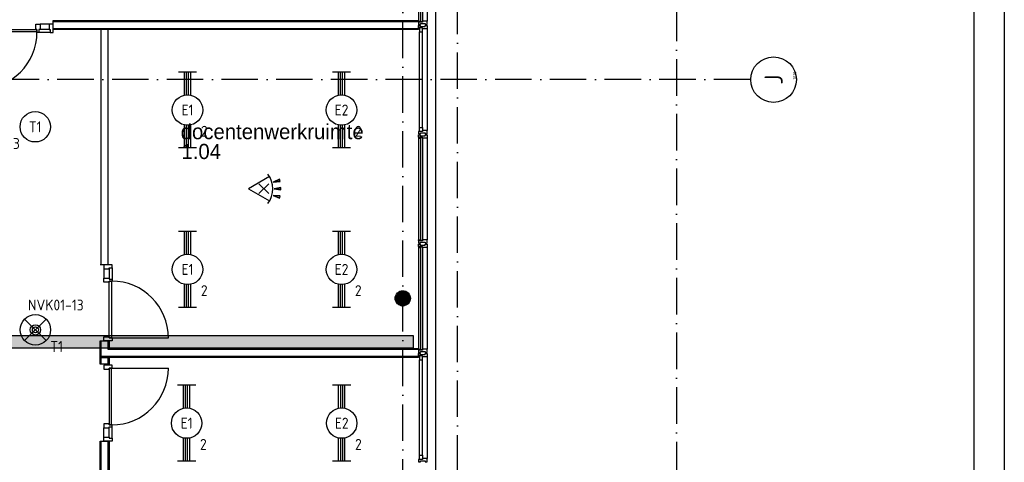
# Model space of a CAD drawing. Header units: millimetres. Extents: x 84333 to 240712, y -2244 to 84291.
# Tile 86 of 88: x 224518 to 240712, y 60476 to 67764. Entities that reach past the tile are written whole.
import ezdxf
from ezdxf.enums import TextEntityAlignment as Align

# ---------------------------------------------------------------- set-up
doc = ezdxf.new("R2010")
doc.units = ezdxf.units.MM
doc.header["$LTSCALE"] = 100
doc.linetypes.add('DASHDOT', pattern=[9, 6, -1.5, 0, -1.5])
doc.layers.get('0').update_dxf_attribs({"linetype": 'CONTINUOUS'})
for name, color, linetype in [('AFDELING', 4, 'CONTINUOUS'), ('AL$7----_STRAMIEN', 1, 'DASHDOT'), ('AL21----_BUITENWAND', 4, 'CONTINUOUS'), ('AL22----_BINNENWAND', 7, 'CONTINUOUS'), ('AL28----_KONSTRUKTIE', 3, 'CONTINUOUS'), ('AL31----_BUITENKOZ', 7, 'CONTINUOUS'), ('AL32----_BINNENKOZ', 7, 'CONTINUOUS'), ('AL32----_DRAAIRICHTING', 1, 'CONTINUOUS'), ('ALN-----_BLOCKNAAM', 2, 'CONTINUOUS'), ('ALXAA---_GEWBETON', 12, 'CONTINUOUS'), ('ALXOU---_GLAS', 7, 'CONTINUOUS'), ('BOUW', 8, 'CONTINUOUS'), ('EB63101-_ATTRIB', 2, 'CONTINUOUS'), ('EB63501-_ATTRIB', 2, 'CONTINUOUS'), ('EL63101-_LICHT-ARM', 3, 'CONTINUOUS'), ('EL63501-_NOODVRL-ARM', 3, 'CONTINUOUS'), ('EL6441--_DATACOM', 3, 'CONTINUOUS'), ('EL6521--_BEWAKING', 3, 'CONTINUOUS'), ('KABELGGOOT1', 8, 'CONTINUOUS'), ('LIJN025', 10, 'CONTINUOUS'), ('LIJN050', 90, 'CONTINUOUS'), ('TEKST25', 10, 'CONTINUOUS'), ('TEKST35', 50, 'CONTINUOUS'), ('TEKST50', 90, 'CONTINUOUS')]:
    doc.layers.add(name, color=color, linetype=linetype)
doc.styles.add('1_8', font='ISO', dxfattribs={"height": 1.8})
doc.styles.add('BURO-025', font='BUROFONT.shx', dxfattribs={"height": 250})
doc.styles.add('ISO', font='ISO.SHX')
doc.styles.add('ROMAND', font='romand')
doc.styles.get("Standard").update_dxf_attribs({"font": 'iso.shx'})
doc.styles.add('TECHNIC', font='technic_.ttf')

# ---------------------------------------------------------------- blocks, each defined once
blk = doc.blocks.new('A0-GE')
at = {"layer": 'LIJN025'}
blk.add_lwpolyline([(1500, 841), (1500, 0), (0, 0), (0, 841)], close=True, dxfattribs=at)
at = {"layer": 'LIJN050', "const_width": 0.2}
blk.add_lwpolyline([(1495, 836), (25, 836), (25, 5), (1495, 5)], close=True, dxfattribs=at)
at = {"layer": 'TEKST25', "style": 'ROMAND', "width": 2.899115}
blk.add_attdef('STATUS', text='', height=2.5, dxfattribs=at).set_placement((1454, 71.5), (1493, 71.5), align=Align.FIT)
at = {"layer": 'TEKST25', "style": 'ISO'}
for tag, p in [('E', (1455.25, 66)), ('NAAM-E', (1466.75, 66)), ('DATUM-E', (1485, 66)), ('D', (1455.25, 61)), ('NAAM-D', (1466.75, 61)), ('DATUM-D', (1485, 61)), ('C', (1455.25, 56)), ('NAAM-C', (1466.75, 56)), ('DATUM-C', (1485, 56)), ('B', (1455.25, 51)), ('NAAM-B', (1466.75, 51)), ('DATUM-B', (1485, 51)), ('A', (1455.25, 46)), ('NAAM-A', (1466.75, 46)), ('DATUM-A', (1485, 46))]:
    blk.add_attdef(tag, text='', height=2.5, dxfattribs=at).set_placement(p, align=Align.CENTER)
for tag, p in [('DATUM', (1332.75, 36.25)), ('SCHAAL', (1368, 36.25)), ('GETEKEND', (1398.25, 36.25)), ('GECONTOL.', (1433, 36.25)), ('FORMAAT', (1463.25, 28.25))]:
    blk.add_attdef(tag, p, '', height=2.5, dxfattribs=at)
at = {"layer": 'TEKST35', "style": 'ISO'}
for tag, p in [('PROJECT', (1334.5, 72.5)), ('PLAATS', (1334.5, 63.5)), ('INSTALLATIE-REGEL1', (1334.5, 52.5)), ('INSTALLATIE-REGEL2', (1334.5, 43.5))]:
    blk.add_attdef(tag, p, '', height=4, dxfattribs=at)
blk.add_attdef('PROJ.NR.', text='', height=4, dxfattribs=at).set_placement((1481, 23), align=Align.CENTER)
at = {"layer": 'TEKST50', "style": 'ISO'}
blk.add_attdef('FILE-NAAM', text='', height=5, dxfattribs=at).set_placement((1473.5, 7.5), align=Align.CENTER)
blk = doc.blocks.new('EJ3T20')
at = {"color": 0}
for p, q in [((-6.25, -1.5), (-6.25, 1.5)), ((-6.25, 0.52), (-2.44, 0.52)), ((-6.25, 0.17), (-2.49, 0.17)), ((2.44, 0.52), (6.25, 0.52)), ((2.49, 0.17), (6.25, 0.17)), ((6.25, -1.5), (6.25, 1.5)), ((-6.25, -0.17), (-2.49, -0.17)), ((-6.25, -0.52), (-2.44, -0.52)), ((2.44, -0.52), (6.25, -0.52)), ((2.49, -0.17), (6.25, -0.17))]:
    blk.add_line(p, q, dxfattribs=at)
blk.add_circle((0, 0), 2.5, dxfattribs=at)
at = {"color": 0, "style": '1_8'}
for tag, flags, p in [('SCHAK', 8, (3.5, 2.75)), ('A_CODE', 8, (0, 0)), ('GROEP', 8, (-3.5, -2.75)), ('KAST', 9, (3.5, -2.75))]:
    blk.add_attdef(tag, text='', height=1.8, dxfattribs=dict(at, flags=flags)).set_placement(p, align=Align.MIDDLE)
blk = doc.blocks.new('ES652116')
for p, q in [((-0.81, -0.81), (0.81, 0.81)), ((0.81, -0.81), (-0.81, 0.81)), ((1.56, 1.09), (2.62, 1.37)), ((1.7, 0), (2.8, 0)), ((1.56, -1.09), (2.62, -1.37))]:
    blk.add_line(p, q)
blk.add_lwpolyline([(0.96, 2), (-2.5, 0), (0.96, -2)])
for points in [[(2.67, 1.18), (2.57, 1.56), (1.56, 1.09)], [(2.8, -0.2), (2.8, 0.2), (1.7, 0)], [(2.57, -1.56), (2.67, -1.18), (1.56, -1.09)]]:
    blk.add_lwpolyline(points, close=True)
blk.add_arc((-2.5, 0), 4, 322.8192, 37.1808)
at = {"style": '1_8'}
for tag, flags, p in [('SCHAK', 8, (3, 5.5)), ('KAST', 9, (-3, 0.5)), ('M_CODE', 9, (0, 0)), ('DOEL', 9, (-3, -2)), ('GROEP', 9, (-3, -4.5))]:
    blk.add_attdef(tag, text='', height=1.8, dxfattribs=dict(at, flags=flags)).set_placement(p, align=Align.MIDDLE_CENTER)
at = {"style": '1_8', "flags": 8}
blk.add_attdef('CODE', text='', height=1.8, dxfattribs=at).set_placement((0, 0), align=Align.MIDDLE)
blk = doc.blocks.new('ES3G01')
at = {"color": 0}
for p, q in [((-1.77, 1.77), (1.77, -1.77)), ((1.77, 1.77), (-1.77, -1.77))]:
    blk.add_line(p, q, dxfattribs=at)
at = {"color": 6}
blk.add_lwpolyline([(1.77, -1.77), (1.75, -1.75)], dxfattribs=at)
blk.add_circle((0, 0), 2.5)
at = {"color": 0}
for radius in [0.85, 0.5]:
    blk.add_circle((0, 0), radius, dxfattribs=at)
at = {"color": 6, "style": '1_8'}
for tag, flags, p in [('A_CODE', 8, (-3.5, 2.75)), ('SCHAK', 8, (3.5, 2.75)), ('GROEP', 8, (-3.5, -2.75)), ('KAST', 9, (3.5, -2.75))]:
    blk.add_attdef(tag, text='', height=1.8, dxfattribs=dict(at, flags=flags)).set_placement(p, align=Align.MIDDLE)
blk = doc.blocks.new('ES3G00')
at = {"color": 0}
blk.add_circle((0, 0), 2.5, dxfattribs=at)
at = {"color": 0, "style": '1_8'}
for tag, flags, p in [('SCHAK', 8, (3.5, 2.75)), ('A_CODE', 8, (0, 0)), ('GROEP', 8, (-3.5, -2.75)), ('KAST', 9, (3.5, -2.75))]:
    blk.add_attdef(tag, text='', height=1.8, dxfattribs=dict(at, flags=flags)).set_placement(p, align=Align.MIDDLE)
blk = doc.blocks.new('1010')
at = {"layer": 'AL$7----_STRAMIEN', "color": 7, "linetype": 'Continuous'}
blk.add_circle((0, 750), 750, dxfattribs=at)
at = {"layer": 'AL$7----_STRAMIEN', "color": 3, "linetype": 'Continuous'}
blk.add_attdef('STR-NAAM', text='', height=600, rotation=360, dxfattribs=at).set_placement((0, 750), align=Align.MIDDLE)
at = {"layer": 'ALN-----_BLOCKNAAM', "linetype": 'Continuous'}
blk.add_text('1010', height=100, dxfattribs=at).set_placement((0, 0))
blk = doc.blocks.new('A$C13e6995e')
at = {"layer": 'KABELGGOOT1'}
h = blk.add_hatch(dxfattribs=at)
h.set_pattern_fill('DOTS', color=256, scale=40, style=0)
h.set_pattern_definition([(8e-14, (39793.956, 199192.7), (31.75, 63.5), [0, -63.5])])
h.paths.add_polyline_path([(146661, 64800), (139625, 64800), (139625, 64607), (146661, 64607)])
at = {"layer": 'AL$7----_STRAMIEN', "color": 1}
blk.add_line((150985, 79257), (150985, 42766), dxfattribs=at)
for points in [[(146485, 43272), (146485, 79257)], [(147385, 42766), (147385, 79257)], [(152204, 69020), (110185, 69020)]]:
    blk.add_lwpolyline(points, dxfattribs=at)
at = {"layer": 'AL21----_BUITENWAND', "color": 8}
blk.add_line((147025, 77960), (147025, 60340), dxfattribs=at)
at = {"layer": 'AL22----_BINNENWAND', "color": 8}
for p, q in [((140736, 69995), (146745, 69995)), ((140736, 69845), (140736, 69995)), ((146745, 69995), (146745, 69845)), ((146745, 69845), (140736, 69845)), ((141657, 65971), (141507, 65971)), ((141507, 64445), (141507, 64720)), ((141507, 64720), (141657, 64720)), ((141657, 64720), (141657, 64595)), ((141657, 64595), (146745, 64595)), ((146745, 64595), (146745, 64445)), ((146745, 64445), (141507, 64445)), ((141507, 64335), (141507, 64445)), ((141507, 64445), (141657, 64445)), ((141657, 64335), (141507, 64335)), ((141657, 64445), (141657, 64335)), ((141507, 59930), (141507, 63069)), ((141507, 63069), (141657, 63069)), ((141657, 63069), (141657, 60080))]:
    blk.add_line(p, q, dxfattribs=at)
at = {"layer": 'AL22----_BINNENWAND', "color": 8, "linetype": 'Continuous'}
for p, q in [((140736, 69980), (146745, 69980)), ((140736, 69860), (146745, 69860)), ((141522, 65971), (141522, 69845)), ((141642, 65971), (141642, 69845)), ((141522, 64460), (141522, 64720)), ((141642, 64580), (141642, 64720)), ((146745, 64460), (141522, 64460)), ((146745, 64580), (141642, 64580)), ((141522, 64335), (141522, 64445)), ((141642, 64335), (141642, 64445)), ((141522, 59945), (141522, 63069)), ((141642, 60065), (141642, 63069))]:
    blk.add_line(p, q, dxfattribs=at)
at = {"layer": 'AL28----_KONSTRUKTIE', "color": 8}
blk.add_circle((146485, 65420), 125, dxfattribs=at)
at = {"layer": 'AL31----_BUITENKOZ', "color": 8}
for p, q in [((146745, 71655), (146745, 69985)), ((146884, 71655), (146884, 69985)), ((146758, 68235), (146758, 69805)), ((146812, 68235), (146812, 69805)), ((146884, 69855), (146884, 68185)), ((146745, 68055), (146745, 66385)), ((146884, 68055), (146884, 66385)), ((146745, 66255), (146745, 64585)), ((146884, 66255), (146884, 64585)), ((146884, 64455), (146884, 62785)), ((146758, 62835), (146758, 64405)), ((146812, 62835), (146812, 64405))]:
    blk.add_line(p, q, dxfattribs=at)
at = {"layer": 'AL31----_BUITENKOZ', "color": 8, "linetype": 'Continuous'}
for p, q in [((146745, 69973), (146745, 69985)), ((146745, 69985), (146782, 69985)), ((146750, 69973), (146745, 69973)), ((146745, 69968), (146745, 69929)), ((146812, 69968), (146745, 69968)), ((146750, 69968), (146750, 69973)), ((146782, 69968), (146750, 69968)), ((146782, 69985), (146782, 69968)), ((146865, 69985), (146812, 69985)), ((146812, 69985), (146812, 69968)), ((146873, 69985), (146865, 69985)), ((146877, 69985), (146873, 69985)), ((146884, 69985), (146877, 69985)), ((146884, 69948), (146884, 69985)), ((146745, 69929), (146751, 69929)), ((146745, 69872), (146745, 69911)), ((146745, 69911), (146751, 69911)), ((146812, 69872), (146745, 69872)), ((146751, 69929), (146765, 69929)), ((146751, 69911), (146765, 69911)), ((146812, 69872), (146758, 69872)), ((146758, 69872), (146758, 69805)), ((146758, 69805), (146812, 69805)), ((146765, 69929), (146765, 69929)), ((146765, 69929), (146775, 69929)), ((146765, 69911), (146765, 69911)), ((146765, 69911), (146774, 69911)), ((146774, 69911), (146774, 69897)), ((146774, 69897), (146854, 69897)), ((146775, 69929), (146775, 69943)), ((146775, 69943), (146855, 69943)), ((146812, 69855), (146812, 69872)), ((146812, 69805), (146812, 69872)), ((146865, 69855), (146812, 69855)), ((146854, 69897), (146854, 69911)), ((146854, 69911), (146864, 69911)), ((146855, 69943), (146855, 69929)), ((146855, 69929), (146864, 69929)), ((146864, 69929), (146864, 69929)), ((146864, 69929), (146878, 69929)), ((146864, 69911), (146864, 69911)), ((146864, 69911), (146878, 69911)), ((146873, 69855), (146865, 69855)), ((146877, 69855), (146873, 69855)), ((146884, 69855), (146877, 69855)), ((146878, 69929), (146884, 69929)), ((146878, 69911), (146884, 69911)), ((146884, 69929), (146884, 69948)), ((146884, 69911), (146884, 69892)), ((146884, 69892), (146884, 69855)), ((146758, 68168), (146758, 68235)), ((146758, 68235), (146812, 68235)), ((146812, 68235), (146812, 68168)), ((146865, 68185), (146812, 68185)), ((146812, 68185), (146812, 68168)), ((146873, 68185), (146865, 68185)), ((146877, 68185), (146873, 68185)), ((146884, 68185), (146877, 68185)), ((146884, 68148), (146884, 68185)), ((146745, 68168), (146745, 68129)), ((146812, 68168), (146745, 68168)), ((146745, 68129), (146751, 68129)), ((146745, 68072), (146745, 68111)), ((146745, 68111), (146751, 68111)), ((146812, 68072), (146745, 68072)), ((146750, 68067), (146745, 68067)), ((146745, 68067), (146745, 68055)), ((146745, 68055), (146782, 68055)), ((146782, 68072), (146750, 68072)), ((146750, 68072), (146750, 68067)), ((146751, 68129), (146765, 68129)), ((146751, 68111), (146765, 68111)), ((146812, 68168), (146758, 68168)), ((146765, 68129), (146765, 68129)), ((146765, 68129), (146775, 68129)), ((146765, 68111), (146765, 68111)), ((146765, 68111), (146774, 68111)), ((146774, 68111), (146774, 68097)), ((146774, 68097), (146854, 68097)), ((146775, 68129), (146775, 68143)), ((146775, 68143), (146855, 68143)), ((146782, 68055), (146782, 68072)), ((146812, 68055), (146812, 68072)), ((146865, 68055), (146812, 68055)), ((146854, 68097), (146854, 68111)), ((146854, 68111), (146864, 68111)), ((146855, 68143), (146855, 68129)), ((146855, 68129), (146864, 68129)), ((146864, 68129), (146864, 68129)), ((146864, 68129), (146878, 68129)), ((146864, 68111), (146864, 68111)), ((146864, 68111), (146878, 68111)), ((146873, 68055), (146865, 68055)), ((146877, 68055), (146873, 68055)), ((146884, 68055), (146877, 68055)), ((146878, 68129), (146884, 68129)), ((146878, 68111), (146884, 68111)), ((146884, 68129), (146884, 68148)), ((146884, 68111), (146884, 68092)), ((146884, 68092), (146884, 68055)), ((146745, 66373), (146745, 66385)), ((146745, 66385), (146782, 66385)), ((146750, 66373), (146745, 66373)), ((146745, 66368), (146745, 66329)), ((146812, 66368), (146745, 66368)), ((146745, 66329), (146751, 66329)), ((146745, 66272), (146745, 66311)), ((146745, 66311), (146751, 66311)), ((146812, 66272), (146745, 66272)), ((146750, 66267), (146745, 66267)), ((146745, 66267), (146745, 66255)), ((146745, 66255), (146782, 66255)), ((146750, 66368), (146750, 66373)), ((146782, 66368), (146750, 66368)), ((146782, 66272), (146750, 66272)), ((146750, 66272), (146750, 66267)), ((146751, 66329), (146765, 66329)), ((146751, 66311), (146765, 66311)), ((146765, 66329), (146765, 66329)), ((146765, 66329), (146775, 66329)), ((146765, 66311), (146765, 66311)), ((146765, 66311), (146774, 66311)), ((146774, 66311), (146774, 66297)), ((146774, 66297), (146854, 66297)), ((146775, 66329), (146775, 66343)), ((146775, 66343), (146855, 66343)), ((146782, 66385), (146782, 66368)), ((146782, 66255), (146782, 66272)), ((146865, 66385), (146812, 66385)), ((146812, 66385), (146812, 66368)), ((146812, 66255), (146812, 66272)), ((146865, 66255), (146812, 66255)), ((146854, 66297), (146854, 66311)), ((146854, 66311), (146864, 66311)), ((146855, 66343), (146855, 66329)), ((146855, 66329), (146864, 66329)), ((146864, 66329), (146864, 66329)), ((146864, 66329), (146878, 66329)), ((146864, 66311), (146864, 66311)), ((146864, 66311), (146878, 66311)), ((146873, 66385), (146865, 66385)), ((146873, 66255), (146865, 66255)), ((146877, 66385), (146873, 66385)), ((146877, 66255), (146873, 66255)), ((146884, 66385), (146877, 66385)), ((146884, 66255), (146877, 66255)), ((146878, 66329), (146884, 66329)), ((146878, 66311), (146884, 66311)), ((146884, 66348), (146884, 66385)), ((146884, 66329), (146884, 66348)), ((146884, 66311), (146884, 66292)), ((146884, 66292), (146884, 66255)), ((146745, 64573), (146745, 64585)), ((146745, 64585), (146782, 64585)), ((146750, 64573), (146745, 64573)), ((146745, 64568), (146745, 64529)), ((146812, 64568), (146745, 64568)), ((146745, 64529), (146751, 64529)), ((146745, 64472), (146745, 64511)), ((146745, 64511), (146751, 64511)), ((146812, 64472), (146745, 64472)), ((146750, 64568), (146750, 64573)), ((146782, 64568), (146750, 64568)), ((146751, 64529), (146765, 64529)), ((146751, 64511), (146765, 64511)), ((146812, 64472), (146758, 64472)), ((146758, 64472), (146758, 64405)), ((146765, 64529), (146765, 64529)), ((146765, 64529), (146775, 64529)), ((146765, 64511), (146765, 64511)), ((146765, 64511), (146774, 64511)), ((146774, 64511), (146774, 64497)), ((146774, 64497), (146854, 64497)), ((146775, 64529), (146775, 64543)), ((146775, 64543), (146855, 64543)), ((146782, 64585), (146782, 64568)), ((146865, 64585), (146812, 64585)), ((146812, 64585), (146812, 64568)), ((146812, 64455), (146812, 64472)), ((146812, 64405), (146812, 64472)), ((146865, 64455), (146812, 64455)), ((146854, 64497), (146854, 64511)), ((146854, 64511), (146864, 64511)), ((146855, 64543), (146855, 64529)), ((146855, 64529), (146864, 64529)), ((146864, 64529), (146864, 64529)), ((146864, 64529), (146878, 64529)), ((146864, 64511), (146864, 64511)), ((146864, 64511), (146878, 64511)), ((146873, 64585), (146865, 64585)), ((146873, 64455), (146865, 64455)), ((146877, 64585), (146873, 64585)), ((146877, 64455), (146873, 64455)), ((146884, 64585), (146877, 64585)), ((146884, 64455), (146877, 64455)), ((146878, 64529), (146884, 64529)), ((146878, 64511), (146884, 64511)), ((146884, 64548), (146884, 64585)), ((146884, 64529), (146884, 64548)), ((146884, 64511), (146884, 64492)), ((146884, 64492), (146884, 64455)), ((146758, 64405), (146812, 64405)), ((146745, 62768), (146745, 62729)), ((146812, 62768), (146745, 62768)), ((146745, 62729), (146751, 62729)), ((146751, 62729), (146765, 62729)), ((146758, 62768), (146758, 62835)), ((146758, 62835), (146812, 62835)), ((146812, 62768), (146758, 62768)), ((146765, 62729), (146765, 62729)), ((146765, 62729), (146775, 62729)), ((146775, 62729), (146775, 62743)), ((146775, 62743), (146855, 62743)), ((146812, 62835), (146812, 62768)), ((146865, 62785), (146812, 62785)), ((146812, 62785), (146812, 62768)), ((146855, 62743), (146855, 62729)), ((146855, 62729), (146864, 62729)), ((146864, 62729), (146864, 62729)), ((146864, 62729), (146878, 62729)), ((146873, 62785), (146865, 62785)), ((146877, 62785), (146873, 62785)), ((146884, 62785), (146877, 62785)), ((146878, 62729), (146884, 62729)), ((146884, 62748), (146884, 62785)), ((146884, 62729), (146884, 62748))]:
    blk.add_line(p, q, dxfattribs=at)
at = {"layer": 'AL32----_BINNENKOZ', "color": 8}
for p, q in [((139535, 69845), (140469, 69845)), ((140469, 69805), (139535, 69805)), ((140452, 69845), (140452, 69933)), ((140452, 69933), (140519, 69933)), ((140469, 69845), (140452, 69845)), ((140469, 69845), (140469, 69805)), ((140469, 69794), (140469, 69845)), ((140519, 69845), (140502, 69845)), ((140502, 69845), (140502, 69794)), ((140669, 69933), (140519, 69933)), ((140519, 69933), (140519, 69845)), ((140669, 69845), (140519, 69845)), ((140736, 69933), (140669, 69933)), ((140669, 69933), (140669, 69845)), ((140669, 69845), (140686, 69845)), ((140686, 69845), (140686, 69794)), ((140736, 69794), (140736, 69933)), ((140502, 69794), (140469, 69794)), ((140502, 69794), (140469, 69794)), ((140686, 69794), (140502, 69794)), ((140686, 69794), (140736, 69794)), ((141708, 65971), (141569, 65971)), ((141569, 65971), (141569, 65904)), ((141657, 65904), (141657, 65921)), ((141657, 65921), (141708, 65921)), ((141708, 65921), (141708, 65971)), ((141708, 65921), (141708, 65737)), ((141569, 65904), (141569, 65754)), ((141569, 65904), (141657, 65904)), ((141569, 65687), (141569, 65754)), ((141569, 65754), (141657, 65754)), ((141657, 65904), (141657, 65754)), ((141657, 65754), (141657, 65737)), ((141657, 65687), (141569, 65687)), ((141657, 65737), (141708, 65737)), ((141708, 65704), (141657, 65704)), ((141657, 65704), (141657, 65687)), ((141657, 65704), (141697, 65704)), ((141657, 64770), (141657, 65704)), ((141697, 65704), (141697, 64770)), ((141708, 65737), (141708, 65704)), ((141708, 65737), (141708, 65704)), ((141569, 64720), (141569, 64787)), ((141569, 64787), (141657, 64787)), ((141657, 64787), (141657, 64770)), ((141708, 64720), (141569, 64720)), ((141657, 64770), (141708, 64770)), ((141697, 64770), (141657, 64770)), ((141708, 64770), (141708, 64720)), ((141708, 64320), (141569, 64320)), ((141569, 64320), (141569, 64253)), ((141708, 64270), (141708, 64320)), ((141569, 64253), (141657, 64253)), ((141657, 64253), (141657, 64270)), ((141657, 64270), (141708, 64270)), ((141697, 64270), (141657, 64270)), ((141657, 64270), (141657, 63336)), ((141697, 63336), (141697, 64270)), ((141657, 63353), (141569, 63353)), ((141569, 63353), (141569, 63286)), ((141657, 63336), (141657, 63353)), ((141708, 63336), (141657, 63336)), ((141657, 63336), (141697, 63336)), ((141708, 63303), (141708, 63336)), ((141708, 63303), (141708, 63336)), ((141569, 63136), (141569, 63286)), ((141569, 63286), (141657, 63286)), ((141657, 63286), (141657, 63303)), ((141657, 63303), (141708, 63303)), ((141657, 63136), (141657, 63286)), ((141708, 63119), (141708, 63303)), ((141569, 63069), (141569, 63136)), ((141569, 63136), (141657, 63136)), ((141708, 63069), (141569, 63069)), ((141657, 63136), (141657, 63119)), ((141657, 63119), (141708, 63119)), ((141708, 63119), (141708, 63069))]:
    blk.add_line(p, q, dxfattribs=at)
at = {"layer": 'AL32----_DRAAIRICHTING', "color": 8}
for p, q in [((141697, 64770), (142631, 64770)), ((141697, 64270), (142631, 64270))]:
    blk.add_line(p, q, dxfattribs=at)
for centre, start, end in [((139535, 69805), 270, 0), ((141697, 64770), 0, 90), ((141697, 64270), 270, 0)]:
    blk.add_arc(centre, 934, start, end, dxfattribs=at)
at = {"layer": 'ALXAA---_GEWBETON', "color": 8}
for p, q in [((146361, 65436), (146609, 65436)), ((146365, 65456), (146605, 65456)), ((146373, 65476), (146597, 65476)), ((146385, 65496), (146584, 65496)), ((146405, 65516), (146565, 65516)), ((146438, 65536), (146532, 65536)), ((146360, 65416), (146610, 65416)), ((146362, 65396), (146608, 65396)), ((146368, 65376), (146602, 65376)), ((146378, 65356), (146592, 65356)), ((146393, 65336), (146577, 65336)), ((146416, 65316), (146554, 65316)), ((146472, 65296), (146498, 65296))]:
    blk.add_line(p, q, dxfattribs=at)
at = {"layer": 'ALXOU---_GLAS', "color": 8}
for p, q in [((146784, 69970), (146784, 71670)), ((146810, 71670), (146810, 69970)), ((146810, 69970), (146784, 69970)), ((146784, 66370), (146784, 68070)), ((146784, 68070), (146810, 68070)), ((146810, 68070), (146810, 66370)), ((146810, 66370), (146784, 66370)), ((146784, 64570), (146784, 66270)), ((146784, 66270), (146810, 66270)), ((146810, 66270), (146810, 64570)), ((146810, 64570), (146784, 64570))]:
    blk.add_line(p, q, dxfattribs=at)
at = {"layer": 'KABELGGOOT1'}
for p, q in [((146661, 64804, 2750), (139729, 64804, 2750)), ((146661, 64604, 2750), (146661, 64804, 2750)), ((139729, 64604, 2750), (146661, 64604, 2750))]:
    blk.add_line(p, q, dxfattribs=at)
at = {"layer": 'AL$7----_STRAMIEN', "xscale": 0.5, "yscale": 0.5, "zscale": 0.5, "rotation": 90.00000000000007}
blk.add_blockref('1010', (152959, 69020), dxfattribs=at).add_auto_attribs({'STR-NAAM': 'J'})
at = {"layer": 'AFDELING', "color": 8, "style": 'TECHNIC'}
for p in [(92219, 54468), (58038, 41625), (88108, 41444)]:
    blk.add_attdef('VIDE', text='', height=500, dxfattribs=at).set_placement(p, align=Align.CENTER)
blk.add_attdef('VIDE', text='', height=500, rotation=90, dxfattribs=at).set_placement((75129, 25766), align=Align.CENTER)
at = {"layer": 'BOUW', "style": 'BURO-025'}
for s, p in [('docentenwerkruimte', (142833, 68040)), ('1.04', (142845, 67713))]:
    blk.add_text(s, height=250, dxfattribs=at).set_placement(p)

msp = doc.modelspace()

# ---------------------------------------------------------------- block references
at = {"xscale": 100, "yscale": 100, "zscale": 100}
msp.add_blockref('A0-GE', (90712, 191), dxfattribs=at)
at = {"layer": 'EL63101-_LICHT-ARM'}
ref = msp.add_blockref('EJ3T20', (227278, 66276, 3500), dxfattribs=dict(at, xscale=100, yscale=100, zscale=100, rotation=90))
ref.add_attrib('A_CODE', 'E1', dxfattribs={"layer": 'EB63101-_ATTRIB', "color": 1, "height": 180, "style": '1_8', "flags": 8}).set_placement((227278, 66276, 3500), align=Align.MIDDLE)
ref.add_attrib('GROEP', '2', dxfattribs={"layer": 'EB63101-_ATTRIB', "color": 1, "height": 180, "style": '1_8', "flags": 8}).set_placement((227553, 65926, 3500), align=Align.MIDDLE)
ref = msp.add_blockref('EJ3T20', (229811, 66276, 3500), dxfattribs=dict(at, xscale=100, yscale=100, zscale=100, rotation=90))
ref.add_attrib('A_CODE', 'E2', dxfattribs={"layer": 'EB63101-_ATTRIB', "color": 1, "height": 180, "style": '1_8', "flags": 8}).set_placement((229811, 66276, 3500), align=Align.MIDDLE)
ref.add_attrib('GROEP', '2', dxfattribs={"layer": 'EB63101-_ATTRIB', "color": 1, "height": 180, "style": '1_8', "flags": 8}).set_placement((230086, 65926, 3500), align=Align.MIDDLE)
ref = msp.add_blockref('ES3G00', (224773, 66000, 3500), dxfattribs=dict(at, xscale=100, yscale=100, zscale=100))
ref.add_attrib('A_CODE', 'T1', dxfattribs={"layer": 'EB63101-_ATTRIB', "color": 1, "height": 180, "style": '1_8', "flags": 8}).set_placement((224773, 66000, 3500), align=Align.MIDDLE)
ref.add_attrib('GROEP', '13', dxfattribs={"layer": 'EB63101-_ATTRIB', "color": 1, "height": 180, "style": '1_8', "flags": 8}).set_placement((224423, 65725, 3500), align=Align.MIDDLE)
ref = msp.add_blockref('EJ3T20', (227278, 63652, 3500), dxfattribs=dict(at, xscale=100, yscale=100, zscale=100, rotation=90))
ref.add_attrib('A_CODE', 'E1', dxfattribs={"layer": 'EB63101-_ATTRIB', "color": 1, "height": 180, "style": '1_8', "flags": 8}).set_placement((227278, 63652, 3500), align=Align.MIDDLE)
ref.add_attrib('GROEP', '2', dxfattribs={"layer": 'EB63101-_ATTRIB', "color": 1, "height": 180, "style": '1_8', "flags": 8}).set_placement((227553, 63302, 3500), align=Align.MIDDLE)
ref = msp.add_blockref('EJ3T20', (229811, 63652, 3500), dxfattribs=dict(at, xscale=100, yscale=100, zscale=100, rotation=90))
ref.add_attrib('A_CODE', 'E2', dxfattribs={"layer": 'EB63101-_ATTRIB', "color": 1, "height": 180, "style": '1_8', "flags": 8}).set_placement((229811, 63652, 3500), align=Align.MIDDLE)
ref.add_attrib('GROEP', '2', dxfattribs={"layer": 'EB63101-_ATTRIB', "color": 1, "height": 180, "style": '1_8', "flags": 8}).set_placement((230086, 63302, 3500), align=Align.MIDDLE)
ref = msp.add_blockref('EJ3T20', (227263, 61121, 3500), dxfattribs=dict(at, xscale=100, yscale=100, zscale=100, rotation=90))
ref.add_attrib('A_CODE', 'E1', dxfattribs={"layer": 'EB63101-_ATTRIB', "color": 1, "height": 180, "style": '1_8', "flags": 8}).set_placement((227263, 61121, 3500), align=Align.MIDDLE)
ref.add_attrib('GROEP', '2', dxfattribs={"layer": 'EB63101-_ATTRIB', "color": 1, "height": 180, "style": '1_8', "flags": 8}).set_placement((227538, 60771, 3500), align=Align.MIDDLE)
ref = msp.add_blockref('EJ3T20', (229814, 61121, 3500), dxfattribs=dict(at, xscale=100, yscale=100, zscale=100, rotation=90))
ref.add_attrib('A_CODE', 'E2', dxfattribs={"layer": 'EB63101-_ATTRIB', "color": 1, "height": 180, "style": '1_8', "flags": 8}).set_placement((229814, 61121, 3500), align=Align.MIDDLE)
ref.add_attrib('GROEP', '2', dxfattribs={"layer": 'EB63101-_ATTRIB', "color": 1, "height": 180, "style": '1_8', "flags": 8}).set_placement((230089, 60771, 3500), align=Align.MIDDLE)
at = {"layer": 'EL63501-_NOODVRL-ARM'}
ref = msp.add_blockref('ES3G01', (224776, 62657), dxfattribs=dict(at, xscale=100, yscale=100, zscale=100, rotation=180))
ref.add_attrib('A_CODE', 'T1', dxfattribs={"layer": 'EB63501-_ATTRIB', "color": 1, "height": 180, "style": '1_8', "flags": 8}).set_placement((225126, 62382), align=Align.MIDDLE)
ref.add_attrib('GROEP', 'NVK01-13', dxfattribs={"layer": 'EB63501-_ATTRIB', "color": 1, "height": 180, "style": '1_8', "flags": 8}).set_placement((225112, 63066), align=Align.MIDDLE)
at = {"layer": 'EL6441--_DATACOM'}
msp.add_blockref('A$C13e6995e', (84333, -2244), dxfattribs=at)
at = {"layer": 'EL6521--_BEWAKING', "xscale": 100, "yscale": 100, "zscale": 100}
msp.add_blockref('ES652116', (228532, 64980, 2600), dxfattribs=at)

doc.saveas('drawing.dxf')
